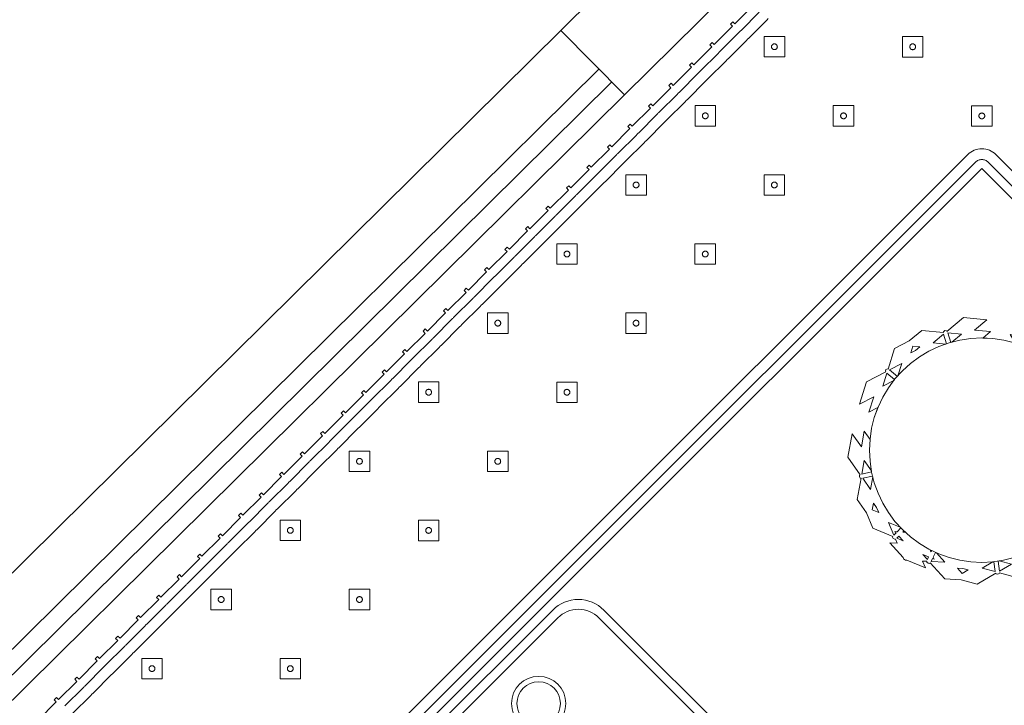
# Model space of a CAD drawing. Header units: metres. Extents: x 2232.4 to 2275.2, y 411.9 to 437.5.
# Tile 5 of 20: x 2241.9 to 2244.6, y 434.5 to 436.4. Entities that reach past the tile are written whole.
import ezdxf

# ---------------------------------------------------------------- set-up
doc = ezdxf.new("R2010")
doc.units = ezdxf.units.M
doc.layers.add('DOOR', color=5, linetype='Continuous')
doc.layers.add('WALL NEW', color=40, linetype='Continuous')
for name, color, linetype, lineweight in [('NC_N1_BANQUETTES', 7, 'Continuous', 13), ('NC_N1_PLANTS', 7, 'Continuous', 13), ('NC_N1_TABLES', 7, 'Continuous', 13)]:
    doc.layers.add(name, color=color, linetype=linetype, lineweight=lineweight)

# ---------------------------------------------------------------- blocks, each defined once
blk = doc.blocks.new('RP_MODERN_EXTENDED_TRIANGLE_L')
at = {"color": 0, "linetype": 'Continuous', "lineweight": -2}
for points in [[(3.72, 0.035), (3.649, 0.035), (3.649, 0.027), (3.64, 0.027), (3.64, 0.035), (3.569, 0.035), (3.569, 0.027), (3.56, 0.027), (3.56, 0.035), (3.489, 0.035), (3.489, 0.027), (3.48, 0.027), (3.48, 0.035), (3.409, 0.035), (3.409, 0.027), (3.4, 0.027), (3.4, 0.035), (3.329, 0.035), (3.329, 0.027), (3.32, 0.027), (3.32, 0.035), (3.249, 0.035), (3.249, 0.027), (3.24, 0.027), (3.24, 0.035), (3.169, 0.035), (3.169, 0.027), (3.16, 0.027), (3.16, 0.035), (3.089, 0.035), (3.089, 0.027), (3.08, 0.027), (3.08, 0.035), (3.009, 0.035), (3.009, 0.027), (3, 0.027), (3, 0.035), (2.929, 0.035), (2.929, 0.027), (2.92, 0.027), (2.92, 0.035), (2.849, 0.035), (2.849, 0.027), (2.84, 0.027), (2.84, 0.035), (2.769, 0.035), (2.769, 0.027), (2.76, 0.027), (2.76, 0.035), (2.689, 0.035), (2.689, 0.027), (2.68, 0.027), (2.68, 0.035), (2.609, 0.035), (2.609, 0.027), (2.6, 0.027), (2.6, 0.035), (2.529, 0.035), (2.529, 0.027), (2.52, 0.027), (2.52, 0.035), (2.449, 0.035), (2.449, 0.027), (2.44, 0.027), (2.44, 0.035), (2.369, 0.035), (2.369, 0.027), (2.36, 0.027), (2.36, 0.035), (2.289, 0.035), (2.289, 0.027), (2.28, 0.027), (2.28, 0.035), (2.209, 0.035), (2.209, 0.027), (2.2, 0.027), (2.2, 0.035), (2.129, 0.035), (2.129, 0.027), (2.12, 0.027), (2.12, 0.035), (2.049, 0.035), (2.049, 0.027), (2.04, 0.027), (2.04, 0.035), (1.969, 0.035), (1.969, 0.027), (1.96, 0.027), (1.96, 0.035), (1.889, 0.035), (1.889, 0.027), (1.88, 0.027), (1.88, 0.035), (1.809, 0.035), (1.809, 0.027), (1.8, 0.027), (1.8, 0.035), (1.729, 0.035), (1.729, 0.027), (1.72, 0.027), (1.72, 0.035), (1.649, 0.035), (1.649, 0.027), (1.64, 0.027), (1.64, 0.035), (1.569, 0.035), (1.569, 0.027), (1.56, 0.027), (1.56, 0.035), (1.489, 0.035), (1.489, 0.027), (1.48, 0.027), (1.48, 0.035), (1.409, 0.035), (1.409, 0.027), (1.4, 0.027), (1.4, 0.035), (1.329, 0.035), (1.329, 0.027), (1.32, 0.027), (1.32, 0.035), (1.249, 0.035), (1.249, 0.027), (1.24, 0.027), (1.24, 0.035), (1.169, 0.035), (1.169, 0.027), (1.16, 0.027), (1.16, 0.035), (1.089, 0.035), (1.089, 0.027), (1.08, 0.027), (1.08, 0.035), (1.009, 0.035), (1.009, 0.027), (1, 0.027), (1, 0.035), (0.929, 0.035)], [(0.8, 4.1), (0.8, 0.8), (4.1, 0.8)], [(3.64, 0.06), (3.569, 0.06), (3.5665, 0.0599), (3.5645, 0.0596), (3.5625, 0.0599), (3.56, 0.06), (3.489, 0.06), (3.4865, 0.0599), (3.4845, 0.0596), (3.4825, 0.0599), (3.48, 0.06), (3.409, 0.06), (3.4065, 0.0599), (3.4045, 0.0596), (3.4025, 0.0599), (3.4, 0.06), (3.329, 0.06), (3.3265, 0.0599), (3.3245, 0.0596), (3.3225, 0.0599), (3.32, 0.06), (3.249, 0.06), (3.2465, 0.0599), (3.2445, 0.0596), (3.2425, 0.0599), (3.24, 0.06), (3.169, 0.06), (3.1665, 0.0599), (3.1645, 0.0596), (3.1625, 0.0599), (3.16, 0.06), (3.089, 0.06), (3.0865, 0.0599), (3.0845, 0.0596), (3.0825, 0.0599), (3.08, 0.06), (3.009, 0.06), (3.0065, 0.0599), (3.0045, 0.0596), (3.0025, 0.0599), (3, 0.06), (2.929, 0.06), (2.9265, 0.0599), (2.9245, 0.0596), (2.9225, 0.0599), (2.92, 0.06), (2.849, 0.06), (2.8465, 0.0599), (2.8445, 0.0596), (2.8425, 0.0599), (2.84, 0.06), (2.769, 0.06), (2.7665, 0.0599), (2.7645, 0.0596), (2.7625, 0.0599), (2.76, 0.06), (2.689, 0.06), (2.6865, 0.0599), (2.6845, 0.0596), (2.6825, 0.0599), (2.68, 0.06), (2.609, 0.06), (2.6065, 0.0599), (2.6045, 0.0596), (2.6025, 0.0599), (2.6, 0.06), (2.529, 0.06), (2.5265, 0.0599), (2.5245, 0.0596), (2.5225, 0.0599), (2.52, 0.06), (2.449, 0.06), (2.4465, 0.0599), (2.4445, 0.0596), (2.4425, 0.0599), (2.44, 0.06), (2.369, 0.06), (2.3665, 0.0599), (2.3645, 0.0596), (2.3625, 0.0599), (2.36, 0.06), (2.289, 0.06), (2.2865, 0.0599), (2.2845, 0.0596), (2.2825, 0.0599), (2.28, 0.06), (2.209, 0.06), (2.2065, 0.0599), (2.2045, 0.0596), (2.2025, 0.0599), (2.2, 0.06), (2.129, 0.06), (2.1265, 0.0599), (2.1245, 0.0596), (2.1225, 0.0599), (2.12, 0.06), (2.049, 0.06), (2.0465, 0.0599), (2.0445, 0.0596), (2.0425, 0.0599), (2.04, 0.06), (1.969, 0.06), (1.9665, 0.0599), (1.9645, 0.0596), (1.9625, 0.0599), (1.96, 0.06), (1.889, 0.06), (1.8865, 0.0599), (1.8845, 0.0596), (1.8825, 0.0599), (1.88, 0.06), (1.809, 0.06), (1.8065, 0.0599), (1.8045, 0.0596), (1.8025, 0.0599), (1.8, 0.06), (1.729, 0.06), (1.7265, 0.0599), (1.7245, 0.0596), (1.7225, 0.0599), (1.72, 0.06), (1.649, 0.06), (1.6465, 0.0599), (1.6445, 0.0596), (1.6425, 0.0599), (1.64, 0.06), (1.569, 0.06), (1.5665, 0.0599), (1.5645, 0.0596), (1.5625, 0.0599), (1.56, 0.06), (1.489, 0.06), (1.4865, 0.0599), (1.4845, 0.0596), (1.4825, 0.0599), (1.48, 0.06), (1.409, 0.06), (1.4065, 0.0599), (1.4045, 0.0596), (1.4025, 0.0599), (1.4, 0.06), (1.329, 0.06), (1.3265, 0.0599), (1.3245, 0.0596), (1.3225, 0.0599), (1.32, 0.06), (1.249, 0.06), (1.2465, 0.0599), (1.2445, 0.0596), (1.2425, 0.0599), (1.24, 0.06), (1.169, 0.06), (1.1665, 0.0599), (1.1645, 0.0596), (1.1625, 0.0599), (1.16, 0.06), (1.089, 0.06), (1.0865, 0.0599), (1.0845, 0.0596), (1.0825, 0.0599), (1.08, 0.06), (1.009, 0.06), (1.0065, 0.0599), (1.0045, 0.0596), (1.0025, 0.0599), (1, 0.06), (0.929, 0.06)], [(0.775, 4.1), (0.775, 0.8), (0.7751, 0.7975), (0.7755, 0.7951), (0.7761, 0.7927), (0.7769, 0.7904), (0.778, 0.7882), (0.7792, 0.7861), (0.7807, 0.7841), (0.7823, 0.7823), (0.7841, 0.7807), (0.7861, 0.7792), (0.7882, 0.778), (0.7904, 0.7769), (0.7927, 0.7761), (0.7951, 0.7755), (0.7975, 0.7751), (0.8, 0.775), (4.1, 0.775)], [(3.64, 0.09), (3.569, 0.09), (3.5645, 0.0898), (3.56, 0.09), (3.489, 0.09), (3.4845, 0.0898), (3.48, 0.09), (3.409, 0.09), (3.4045, 0.0898), (3.4, 0.09), (3.329, 0.09), (3.3245, 0.0898), (3.32, 0.09), (3.249, 0.09), (3.2445, 0.0898), (3.24, 0.09), (3.169, 0.09), (3.1645, 0.0898), (3.16, 0.09), (3.089, 0.09), (3.0845, 0.0898), (3.08, 0.09), (3.009, 0.09), (3.0045, 0.0898), (3, 0.09), (2.929, 0.09), (2.9245, 0.0898), (2.92, 0.09), (2.849, 0.09), (2.8445, 0.0898), (2.84, 0.09), (2.769, 0.09), (2.7645, 0.0898), (2.76, 0.09), (2.689, 0.09), (2.6845, 0.0898), (2.68, 0.09), (2.609, 0.09), (2.6045, 0.0898), (2.6, 0.09), (2.529, 0.09), (2.5245, 0.0898), (2.52, 0.09), (2.449, 0.09), (2.4445, 0.0898), (2.44, 0.09), (2.369, 0.09), (2.3645, 0.0898), (2.36, 0.09), (2.289, 0.09), (2.2845, 0.0898), (2.28, 0.09), (2.209, 0.09), (2.2045, 0.0898), (2.2, 0.09), (2.129, 0.09), (2.1245, 0.0898), (2.12, 0.09), (2.049, 0.09), (2.0445, 0.0898), (2.04, 0.09), (1.969, 0.09), (1.9645, 0.0898), (1.96, 0.09), (1.889, 0.09), (1.8845, 0.0898), (1.88, 0.09), (1.809, 0.09), (1.8045, 0.0898), (1.8, 0.09), (1.729, 0.09), (1.7245, 0.0898), (1.72, 0.09), (1.649, 0.09), (1.6445, 0.0898), (1.64, 0.09), (1.569, 0.09), (1.5645, 0.0898), (1.56, 0.09), (1.489, 0.09), (1.4845, 0.0898), (1.48, 0.09), (1.409, 0.09), (1.4045, 0.0898), (1.4, 0.09), (1.329, 0.09), (1.3245, 0.0898), (1.32, 0.09), (1.249, 0.09), (1.2445, 0.0898), (1.24, 0.09), (1.169, 0.09), (1.1645, 0.0898), (1.16, 0.09), (1.089, 0.09), (1.0845, 0.0898), (1.08, 0.09), (1.009, 0.09), (1.0045, 0.0898), (1, 0.09), (0.929, 0.09), (0.9245, 0.0898)], [(0.745, 4.1), (0.745, 0.8), (0.7453, 0.7946), (0.7461, 0.7893), (0.7474, 0.784), (0.7492, 0.779), (0.7515, 0.7741), (0.7543, 0.7694), (0.7575, 0.7651), (0.7611, 0.7611), (0.7651, 0.7575), (0.7694, 0.7543), (0.7741, 0.7515), (0.779, 0.7492), (0.784, 0.7474), (0.7893, 0.7461), (0.7946, 0.7453), (0.8, 0.745), (4.1, 0.745)]]:
    blk.add_lwpolyline(points, dxfattribs=at)
for points in [[(0.697, 0.657), (0.737, 0.697), (0.697, 0.737), (0.657, 0.697)], [(0.705, 0.697), (0.705, 0.6962), (0.7048, 0.6954), (0.7047, 0.6947), (0.7044, 0.6939), (0.7041, 0.6932), (0.7037, 0.6926), (0.7032, 0.6919), (0.7027, 0.6913), (0.7021, 0.6908), (0.7014, 0.6903), (0.7008, 0.6899), (0.7001, 0.6896), (0.6993, 0.6893), (0.6986, 0.6892), (0.6978, 0.689), (0.697, 0.689), (0.6962, 0.689), (0.6954, 0.6892), (0.6947, 0.6893), (0.6939, 0.6896), (0.6932, 0.6899), (0.6926, 0.6903), (0.6919, 0.6908), (0.6913, 0.6913), (0.6908, 0.6919), (0.6903, 0.6926), (0.6899, 0.6932), (0.6896, 0.6939), (0.6893, 0.6947), (0.6892, 0.6954), (0.689, 0.6962), (0.689, 0.697), (0.689, 0.6978), (0.6892, 0.6986), (0.6893, 0.6993), (0.6896, 0.7001), (0.6899, 0.7008), (0.6903, 0.7014), (0.6908, 0.7021), (0.6913, 0.7027), (0.6919, 0.7032), (0.6926, 0.7037), (0.6932, 0.7041), (0.6939, 0.7044), (0.6947, 0.7047), (0.6954, 0.7048), (0.6962, 0.705), (0.697, 0.705), (0.6978, 0.705), (0.6986, 0.7048), (0.6993, 0.7047), (0.7001, 0.7044), (0.7008, 0.7041), (0.7014, 0.7037), (0.7021, 0.7032), (0.7027, 0.7027), (0.7032, 0.7021), (0.7037, 0.7014), (0.7041, 0.7008), (0.7044, 0.7001), (0.7047, 0.6993), (0.7048, 0.6986), (0.705, 0.6978)], [(0.697, 0.387), (0.737, 0.427), (0.697, 0.467), (0.657, 0.427)], [(0.967, 0.387), (1.007, 0.427), (0.967, 0.467), (0.927, 0.427)], [(1.237, 0.387), (1.277, 0.427), (1.237, 0.467), (1.197, 0.427)], [(1.507, 0.387), (1.547, 0.427), (1.507, 0.467), (1.467, 0.427)], [(1.777, 0.387), (1.817, 0.427), (1.777, 0.467), (1.737, 0.427)], [(2.047, 0.387), (2.087, 0.427), (2.047, 0.467), (2.007, 0.427)], [(2.317, 0.387), (2.357, 0.427), (2.317, 0.467), (2.277, 0.427)], [(2.587, 0.387), (2.627, 0.427), (2.587, 0.467), (2.547, 0.427)], [(2.857, 0.387), (2.897, 0.427), (2.857, 0.467), (2.817, 0.427)], [(3.127, 0.387), (3.167, 0.427), (3.127, 0.467), (3.087, 0.427)], [(0.705, 0.427), (0.705, 0.4262), (0.7048, 0.4254), (0.7047, 0.4247), (0.7044, 0.4239), (0.7041, 0.4232), (0.7037, 0.4226), (0.7032, 0.4219), (0.7027, 0.4213), (0.7021, 0.4208), (0.7014, 0.4203), (0.7008, 0.4199), (0.7001, 0.4196), (0.6993, 0.4193), (0.6986, 0.4192), (0.6978, 0.419), (0.697, 0.419), (0.6962, 0.419), (0.6954, 0.4192), (0.6947, 0.4193), (0.6939, 0.4196), (0.6932, 0.4199), (0.6926, 0.4203), (0.6919, 0.4208), (0.6913, 0.4213), (0.6908, 0.4219), (0.6903, 0.4226), (0.6899, 0.4232), (0.6896, 0.4239), (0.6893, 0.4247), (0.6892, 0.4254), (0.689, 0.4262), (0.689, 0.427), (0.689, 0.4278), (0.6892, 0.4286), (0.6893, 0.4293), (0.6896, 0.4301), (0.6899, 0.4308), (0.6903, 0.4314), (0.6908, 0.4321), (0.6913, 0.4327), (0.6919, 0.4332), (0.6926, 0.4337), (0.6932, 0.4341), (0.6939, 0.4344), (0.6947, 0.4347), (0.6954, 0.4348), (0.6962, 0.435), (0.697, 0.435), (0.6978, 0.435), (0.6986, 0.4348), (0.6993, 0.4347), (0.7001, 0.4344), (0.7008, 0.4341), (0.7014, 0.4337), (0.7021, 0.4332), (0.7027, 0.4327), (0.7032, 0.4321), (0.7037, 0.4314), (0.7041, 0.4308), (0.7044, 0.4301), (0.7047, 0.4293), (0.7048, 0.4286), (0.705, 0.4278)], [(0.975, 0.427), (0.975, 0.4262), (0.9748, 0.4254), (0.9747, 0.4247), (0.9744, 0.4239), (0.9741, 0.4232), (0.9737, 0.4226), (0.9732, 0.4219), (0.9727, 0.4213), (0.9721, 0.4208), (0.9714, 0.4203), (0.9708, 0.4199), (0.9701, 0.4196), (0.9693, 0.4193), (0.9686, 0.4192), (0.9678, 0.419), (0.967, 0.419), (0.9662, 0.419), (0.9654, 0.4192), (0.9647, 0.4193), (0.9639, 0.4196), (0.9632, 0.4199), (0.9626, 0.4203), (0.9619, 0.4208), (0.9613, 0.4213), (0.9608, 0.4219), (0.9603, 0.4226), (0.9599, 0.4232), (0.9596, 0.4239), (0.9593, 0.4247), (0.9592, 0.4254), (0.959, 0.4262), (0.959, 0.427), (0.959, 0.4278), (0.9592, 0.4286), (0.9593, 0.4293), (0.9596, 0.4301), (0.9599, 0.4308), (0.9603, 0.4314), (0.9608, 0.4321), (0.9613, 0.4327), (0.9619, 0.4332), (0.9626, 0.4337), (0.9632, 0.4341), (0.9639, 0.4344), (0.9647, 0.4347), (0.9654, 0.4348), (0.9662, 0.435), (0.967, 0.435), (0.9678, 0.435), (0.9686, 0.4348), (0.9693, 0.4347), (0.9701, 0.4344), (0.9708, 0.4341), (0.9714, 0.4337), (0.9721, 0.4332), (0.9727, 0.4327), (0.9732, 0.4321), (0.9737, 0.4314), (0.9741, 0.4308), (0.9744, 0.4301), (0.9747, 0.4293), (0.9748, 0.4286), (0.975, 0.4278)], [(1.245, 0.427), (1.245, 0.4262), (1.2448, 0.4254), (1.2447, 0.4247), (1.2444, 0.4239), (1.2441, 0.4232), (1.2437, 0.4226), (1.2432, 0.4219), (1.2427, 0.4213), (1.2421, 0.4208), (1.2414, 0.4203), (1.2408, 0.4199), (1.2401, 0.4196), (1.2393, 0.4193), (1.2386, 0.4192), (1.2378, 0.419), (1.237, 0.419), (1.2362, 0.419), (1.2354, 0.4192), (1.2347, 0.4193), (1.2339, 0.4196), (1.2332, 0.4199), (1.2326, 0.4203), (1.2319, 0.4208), (1.2313, 0.4213), (1.2308, 0.4219), (1.2303, 0.4226), (1.2299, 0.4232), (1.2296, 0.4239), (1.2293, 0.4247), (1.2292, 0.4254), (1.229, 0.4262), (1.229, 0.427), (1.229, 0.4278), (1.2292, 0.4286), (1.2293, 0.4293), (1.2296, 0.4301), (1.2299, 0.4308), (1.2303, 0.4314), (1.2308, 0.4321), (1.2313, 0.4327), (1.2319, 0.4332), (1.2326, 0.4337), (1.2332, 0.4341), (1.2339, 0.4344), (1.2347, 0.4347), (1.2354, 0.4348), (1.2362, 0.435), (1.237, 0.435), (1.2378, 0.435), (1.2386, 0.4348), (1.2393, 0.4347), (1.2401, 0.4344), (1.2408, 0.4341), (1.2414, 0.4337), (1.2421, 0.4332), (1.2427, 0.4327), (1.2432, 0.4321), (1.2437, 0.4314), (1.2441, 0.4308), (1.2444, 0.4301), (1.2447, 0.4293), (1.2448, 0.4286), (1.245, 0.4278)], [(1.515, 0.427), (1.515, 0.4262), (1.5148, 0.4254), (1.5147, 0.4247), (1.5144, 0.4239), (1.5141, 0.4232), (1.5137, 0.4226), (1.5132, 0.4219), (1.5127, 0.4213), (1.5121, 0.4208), (1.5114, 0.4203), (1.5108, 0.4199), (1.5101, 0.4196), (1.5093, 0.4193), (1.5086, 0.4192), (1.5078, 0.419), (1.507, 0.419), (1.5062, 0.419), (1.5054, 0.4192), (1.5047, 0.4193), (1.5039, 0.4196), (1.5032, 0.4199), (1.5026, 0.4203), (1.5019, 0.4208), (1.5013, 0.4213), (1.5008, 0.4219), (1.5003, 0.4226), (1.4999, 0.4232), (1.4996, 0.4239), (1.4993, 0.4247), (1.4992, 0.4254), (1.499, 0.4262), (1.499, 0.427), (1.499, 0.4278), (1.4992, 0.4286), (1.4993, 0.4293), (1.4996, 0.4301), (1.4999, 0.4308), (1.5003, 0.4314), (1.5008, 0.4321), (1.5013, 0.4327), (1.5019, 0.4332), (1.5026, 0.4337), (1.5032, 0.4341), (1.5039, 0.4344), (1.5047, 0.4347), (1.5054, 0.4348), (1.5062, 0.435), (1.507, 0.435), (1.5078, 0.435), (1.5086, 0.4348), (1.5093, 0.4347), (1.5101, 0.4344), (1.5108, 0.4341), (1.5114, 0.4337), (1.5121, 0.4332), (1.5127, 0.4327), (1.5132, 0.4321), (1.5137, 0.4314), (1.5141, 0.4308), (1.5144, 0.4301), (1.5147, 0.4293), (1.5148, 0.4286), (1.515, 0.4278)], [(1.785, 0.427), (1.785, 0.4262), (1.7848, 0.4254), (1.7847, 0.4247), (1.7844, 0.4239), (1.7841, 0.4232), (1.7837, 0.4226), (1.7832, 0.4219), (1.7827, 0.4213), (1.7821, 0.4208), (1.7814, 0.4203), (1.7808, 0.4199), (1.7801, 0.4196), (1.7793, 0.4193), (1.7786, 0.4192), (1.7778, 0.419), (1.777, 0.419), (1.7762, 0.419), (1.7754, 0.4192), (1.7747, 0.4193), (1.7739, 0.4196), (1.7732, 0.4199), (1.7726, 0.4203), (1.7719, 0.4208), (1.7713, 0.4213), (1.7708, 0.4219), (1.7703, 0.4226), (1.7699, 0.4232), (1.7696, 0.4239), (1.7693, 0.4247), (1.7692, 0.4254), (1.769, 0.4262), (1.769, 0.427), (1.769, 0.4278), (1.7692, 0.4286), (1.7693, 0.4293), (1.7696, 0.4301), (1.7699, 0.4308), (1.7703, 0.4314), (1.7708, 0.4321), (1.7713, 0.4327), (1.7719, 0.4332), (1.7726, 0.4337), (1.7732, 0.4341), (1.7739, 0.4344), (1.7747, 0.4347), (1.7754, 0.4348), (1.7762, 0.435), (1.777, 0.435), (1.7778, 0.435), (1.7786, 0.4348), (1.7793, 0.4347), (1.7801, 0.4344), (1.7808, 0.4341), (1.7814, 0.4337), (1.7821, 0.4332), (1.7827, 0.4327), (1.7832, 0.4321), (1.7837, 0.4314), (1.7841, 0.4308), (1.7844, 0.4301), (1.7847, 0.4293), (1.7848, 0.4286), (1.785, 0.4278)], [(2.055, 0.427), (2.055, 0.4262), (2.0548, 0.4254), (2.0547, 0.4247), (2.0544, 0.4239), (2.0541, 0.4232), (2.0537, 0.4226), (2.0532, 0.4219), (2.0527, 0.4213), (2.0521, 0.4208), (2.0514, 0.4203), (2.0508, 0.4199), (2.0501, 0.4196), (2.0493, 0.4193), (2.0486, 0.4192), (2.0478, 0.419), (2.047, 0.419), (2.0462, 0.419), (2.0454, 0.4192), (2.0447, 0.4193), (2.0439, 0.4196), (2.0432, 0.4199), (2.0426, 0.4203), (2.0419, 0.4208), (2.0413, 0.4213), (2.0408, 0.4219), (2.0403, 0.4226), (2.0399, 0.4232), (2.0396, 0.4239), (2.0393, 0.4247), (2.0392, 0.4254), (2.039, 0.4262), (2.039, 0.427), (2.039, 0.4278), (2.0392, 0.4286), (2.0393, 0.4293), (2.0396, 0.4301), (2.0399, 0.4308), (2.0403, 0.4314), (2.0408, 0.4321), (2.0413, 0.4327), (2.0419, 0.4332), (2.0426, 0.4337), (2.0432, 0.4341), (2.0439, 0.4344), (2.0447, 0.4347), (2.0454, 0.4348), (2.0462, 0.435), (2.047, 0.435), (2.0478, 0.435), (2.0486, 0.4348), (2.0493, 0.4347), (2.0501, 0.4344), (2.0508, 0.4341), (2.0514, 0.4337), (2.0521, 0.4332), (2.0527, 0.4327), (2.0532, 0.4321), (2.0537, 0.4314), (2.0541, 0.4308), (2.0544, 0.4301), (2.0547, 0.4293), (2.0548, 0.4286), (2.055, 0.4278)], [(2.325, 0.427), (2.325, 0.4262), (2.3248, 0.4254), (2.3247, 0.4247), (2.3244, 0.4239), (2.3241, 0.4232), (2.3237, 0.4226), (2.3232, 0.4219), (2.3227, 0.4213), (2.3221, 0.4208), (2.3214, 0.4203), (2.3208, 0.4199), (2.3201, 0.4196), (2.3193, 0.4193), (2.3186, 0.4192), (2.3178, 0.419), (2.317, 0.419), (2.3162, 0.419), (2.3154, 0.4192), (2.3147, 0.4193), (2.3139, 0.4196), (2.3132, 0.4199), (2.3126, 0.4203), (2.3119, 0.4208), (2.3113, 0.4213), (2.3108, 0.4219), (2.3103, 0.4226), (2.3099, 0.4232), (2.3096, 0.4239), (2.3093, 0.4247), (2.3092, 0.4254), (2.309, 0.4262), (2.309, 0.427), (2.309, 0.4278), (2.3092, 0.4286), (2.3093, 0.4293), (2.3096, 0.4301), (2.3099, 0.4308), (2.3103, 0.4314), (2.3108, 0.4321), (2.3113, 0.4327), (2.3119, 0.4332), (2.3126, 0.4337), (2.3132, 0.4341), (2.3139, 0.4344), (2.3147, 0.4347), (2.3154, 0.4348), (2.3162, 0.435), (2.317, 0.435), (2.3178, 0.435), (2.3186, 0.4348), (2.3193, 0.4347), (2.3201, 0.4344), (2.3208, 0.4341), (2.3214, 0.4337), (2.3221, 0.4332), (2.3227, 0.4327), (2.3232, 0.4321), (2.3237, 0.4314), (2.3241, 0.4308), (2.3244, 0.4301), (2.3247, 0.4293), (2.3248, 0.4286), (2.325, 0.4278)], [(2.595, 0.427), (2.595, 0.4262), (2.5948, 0.4254), (2.5947, 0.4247), (2.5944, 0.4239), (2.5941, 0.4232), (2.5937, 0.4226), (2.5932, 0.4219), (2.5927, 0.4213), (2.5921, 0.4208), (2.5914, 0.4203), (2.5908, 0.4199), (2.5901, 0.4196), (2.5893, 0.4193), (2.5886, 0.4192), (2.5878, 0.419), (2.587, 0.419), (2.5862, 0.419), (2.5854, 0.4192), (2.5847, 0.4193), (2.5839, 0.4196), (2.5832, 0.4199), (2.5826, 0.4203), (2.5819, 0.4208), (2.5813, 0.4213), (2.5808, 0.4219), (2.5803, 0.4226), (2.5799, 0.4232), (2.5796, 0.4239), (2.5793, 0.4247), (2.5792, 0.4254), (2.579, 0.4262), (2.579, 0.427), (2.579, 0.4278), (2.5792, 0.4286), (2.5793, 0.4293), (2.5796, 0.4301), (2.5799, 0.4308), (2.5803, 0.4314), (2.5808, 0.4321), (2.5813, 0.4327), (2.5819, 0.4332), (2.5826, 0.4337), (2.5832, 0.4341), (2.5839, 0.4344), (2.5847, 0.4347), (2.5854, 0.4348), (2.5862, 0.435), (2.587, 0.435), (2.5878, 0.435), (2.5886, 0.4348), (2.5893, 0.4347), (2.5901, 0.4344), (2.5908, 0.4341), (2.5914, 0.4337), (2.5921, 0.4332), (2.5927, 0.4327), (2.5932, 0.4321), (2.5937, 0.4314), (2.5941, 0.4308), (2.5944, 0.4301), (2.5947, 0.4293), (2.5948, 0.4286), (2.595, 0.4278)], [(2.865, 0.427), (2.865, 0.4262), (2.8648, 0.4254), (2.8647, 0.4247), (2.8644, 0.4239), (2.8641, 0.4232), (2.8637, 0.4226), (2.8632, 0.4219), (2.8627, 0.4213), (2.8621, 0.4208), (2.8614, 0.4203), (2.8608, 0.4199), (2.8601, 0.4196), (2.8593, 0.4193), (2.8586, 0.4192), (2.8578, 0.419), (2.857, 0.419), (2.8562, 0.419), (2.8554, 0.4192), (2.8547, 0.4193), (2.8539, 0.4196), (2.8532, 0.4199), (2.8526, 0.4203), (2.8519, 0.4208), (2.8513, 0.4213), (2.8508, 0.4219), (2.8503, 0.4226), (2.8499, 0.4232), (2.8496, 0.4239), (2.8493, 0.4247), (2.8492, 0.4254), (2.849, 0.4262), (2.849, 0.427), (2.849, 0.4278), (2.8492, 0.4286), (2.8493, 0.4293), (2.8496, 0.4301), (2.8499, 0.4308), (2.8503, 0.4314), (2.8508, 0.4321), (2.8513, 0.4327), (2.8519, 0.4332), (2.8526, 0.4337), (2.8532, 0.4341), (2.8539, 0.4344), (2.8547, 0.4347), (2.8554, 0.4348), (2.8562, 0.435), (2.857, 0.435), (2.8578, 0.435), (2.8586, 0.4348), (2.8593, 0.4347), (2.8601, 0.4344), (2.8608, 0.4341), (2.8614, 0.4337), (2.8621, 0.4332), (2.8627, 0.4327), (2.8632, 0.4321), (2.8637, 0.4314), (2.8641, 0.4308), (2.8644, 0.4301), (2.8647, 0.4293), (2.8648, 0.4286), (2.865, 0.4278)], [(3.135, 0.427), (3.135, 0.4262), (3.1348, 0.4254), (3.1347, 0.4247), (3.1344, 0.4239), (3.1341, 0.4232), (3.1337, 0.4226), (3.1332, 0.4219), (3.1327, 0.4213), (3.1321, 0.4208), (3.1314, 0.4203), (3.1308, 0.4199), (3.1301, 0.4196), (3.1293, 0.4193), (3.1286, 0.4192), (3.1278, 0.419), (3.127, 0.419), (3.1262, 0.419), (3.1254, 0.4192), (3.1247, 0.4193), (3.1239, 0.4196), (3.1232, 0.4199), (3.1226, 0.4203), (3.1219, 0.4208), (3.1213, 0.4213), (3.1208, 0.4219), (3.1203, 0.4226), (3.1199, 0.4232), (3.1196, 0.4239), (3.1193, 0.4247), (3.1192, 0.4254), (3.119, 0.4262), (3.119, 0.427), (3.119, 0.4278), (3.1192, 0.4286), (3.1193, 0.4293), (3.1196, 0.4301), (3.1199, 0.4308), (3.1203, 0.4314), (3.1208, 0.4321), (3.1213, 0.4327), (3.1219, 0.4332), (3.1226, 0.4337), (3.1232, 0.4341), (3.1239, 0.4344), (3.1247, 0.4347), (3.1254, 0.4348), (3.1262, 0.435), (3.127, 0.435), (3.1278, 0.435), (3.1286, 0.4348), (3.1293, 0.4347), (3.1301, 0.4344), (3.1308, 0.4341), (3.1314, 0.4337), (3.1321, 0.4332), (3.1327, 0.4327), (3.1332, 0.4321), (3.1337, 0.4314), (3.1341, 0.4308), (3.1344, 0.4301), (3.1347, 0.4293), (3.1348, 0.4286), (3.135, 0.4278)], [(0.967, 0.117), (1.007, 0.157), (0.967, 0.197), (0.927, 0.157)], [(1.237, 0.117), (1.277, 0.157), (1.237, 0.197), (1.197, 0.157)], [(1.507, 0.117), (1.547, 0.157), (1.507, 0.197), (1.467, 0.157)], [(1.777, 0.117), (1.817, 0.157), (1.777, 0.197), (1.737, 0.157)], [(2.047, 0.117), (2.087, 0.157), (2.047, 0.197), (2.007, 0.157)], [(2.317, 0.117), (2.357, 0.157), (2.317, 0.197), (2.277, 0.157)], [(2.587, 0.117), (2.627, 0.157), (2.587, 0.197), (2.547, 0.157)], [(2.857, 0.117), (2.897, 0.157), (2.857, 0.197), (2.817, 0.157)], [(3.127, 0.117), (3.167, 0.157), (3.127, 0.197), (3.087, 0.157)], [(3.397, 0.117), (3.437, 0.157), (3.397, 0.197), (3.357, 0.157)], [(0.975, 0.157), (0.975, 0.1562), (0.9748, 0.1554), (0.9747, 0.1547), (0.9744, 0.1539), (0.9741, 0.1532), (0.9737, 0.1526), (0.9732, 0.1519), (0.9727, 0.1513), (0.9721, 0.1508), (0.9714, 0.1503), (0.9708, 0.1499), (0.9701, 0.1496), (0.9693, 0.1493), (0.9686, 0.1492), (0.9678, 0.149), (0.967, 0.149), (0.9662, 0.149), (0.9654, 0.1492), (0.9647, 0.1493), (0.9639, 0.1496), (0.9632, 0.1499), (0.9626, 0.1503), (0.9619, 0.1508), (0.9613, 0.1513), (0.9608, 0.1519), (0.9603, 0.1526), (0.9599, 0.1532), (0.9596, 0.1539), (0.9593, 0.1547), (0.9592, 0.1554), (0.959, 0.1562), (0.959, 0.157), (0.959, 0.1578), (0.9592, 0.1586), (0.9593, 0.1593), (0.9596, 0.1601), (0.9599, 0.1608), (0.9603, 0.1614), (0.9608, 0.1621), (0.9613, 0.1627), (0.9619, 0.1632), (0.9626, 0.1637), (0.9632, 0.1641), (0.9639, 0.1644), (0.9647, 0.1647), (0.9654, 0.1648), (0.9662, 0.165), (0.967, 0.165), (0.9678, 0.165), (0.9686, 0.1648), (0.9693, 0.1647), (0.9701, 0.1644), (0.9708, 0.1641), (0.9714, 0.1637), (0.9721, 0.1632), (0.9727, 0.1627), (0.9732, 0.1621), (0.9737, 0.1614), (0.9741, 0.1608), (0.9744, 0.1601), (0.9747, 0.1593), (0.9748, 0.1586), (0.975, 0.1578)], [(1.245, 0.157), (1.245, 0.1562), (1.2448, 0.1554), (1.2447, 0.1547), (1.2444, 0.1539), (1.2441, 0.1532), (1.2437, 0.1526), (1.2432, 0.1519), (1.2427, 0.1513), (1.2421, 0.1508), (1.2414, 0.1503), (1.2408, 0.1499), (1.2401, 0.1496), (1.2393, 0.1493), (1.2386, 0.1492), (1.2378, 0.149), (1.237, 0.149), (1.2362, 0.149), (1.2354, 0.1492), (1.2347, 0.1493), (1.2339, 0.1496), (1.2332, 0.1499), (1.2326, 0.1503), (1.2319, 0.1508), (1.2313, 0.1513), (1.2308, 0.1519), (1.2303, 0.1526), (1.2299, 0.1532), (1.2296, 0.1539), (1.2293, 0.1547), (1.2292, 0.1554), (1.229, 0.1562), (1.229, 0.157), (1.229, 0.1578), (1.2292, 0.1586), (1.2293, 0.1593), (1.2296, 0.1601), (1.2299, 0.1608), (1.2303, 0.1614), (1.2308, 0.1621), (1.2313, 0.1627), (1.2319, 0.1632), (1.2326, 0.1637), (1.2332, 0.1641), (1.2339, 0.1644), (1.2347, 0.1647), (1.2354, 0.1648), (1.2362, 0.165), (1.237, 0.165), (1.2378, 0.165), (1.2386, 0.1648), (1.2393, 0.1647), (1.2401, 0.1644), (1.2408, 0.1641), (1.2414, 0.1637), (1.2421, 0.1632), (1.2427, 0.1627), (1.2432, 0.1621), (1.2437, 0.1614), (1.2441, 0.1608), (1.2444, 0.1601), (1.2447, 0.1593), (1.2448, 0.1586), (1.245, 0.1578)], [(1.515, 0.157), (1.515, 0.1562), (1.5148, 0.1554), (1.5147, 0.1547), (1.5144, 0.1539), (1.5141, 0.1532), (1.5137, 0.1526), (1.5132, 0.1519), (1.5127, 0.1513), (1.5121, 0.1508), (1.5114, 0.1503), (1.5108, 0.1499), (1.5101, 0.1496), (1.5093, 0.1493), (1.5086, 0.1492), (1.5078, 0.149), (1.507, 0.149), (1.5062, 0.149), (1.5054, 0.1492), (1.5047, 0.1493), (1.5039, 0.1496), (1.5032, 0.1499), (1.5026, 0.1503), (1.5019, 0.1508), (1.5013, 0.1513), (1.5008, 0.1519), (1.5003, 0.1526), (1.4999, 0.1532), (1.4996, 0.1539), (1.4993, 0.1547), (1.4992, 0.1554), (1.499, 0.1562), (1.499, 0.157), (1.499, 0.1578), (1.4992, 0.1586), (1.4993, 0.1593), (1.4996, 0.1601), (1.4999, 0.1608), (1.5003, 0.1614), (1.5008, 0.1621), (1.5013, 0.1627), (1.5019, 0.1632), (1.5026, 0.1637), (1.5032, 0.1641), (1.5039, 0.1644), (1.5047, 0.1647), (1.5054, 0.1648), (1.5062, 0.165), (1.507, 0.165), (1.5078, 0.165), (1.5086, 0.1648), (1.5093, 0.1647), (1.5101, 0.1644), (1.5108, 0.1641), (1.5114, 0.1637), (1.5121, 0.1632), (1.5127, 0.1627), (1.5132, 0.1621), (1.5137, 0.1614), (1.5141, 0.1608), (1.5144, 0.1601), (1.5147, 0.1593), (1.5148, 0.1586), (1.515, 0.1578)], [(1.785, 0.157), (1.785, 0.1562), (1.7848, 0.1554), (1.7847, 0.1547), (1.7844, 0.1539), (1.7841, 0.1532), (1.7837, 0.1526), (1.7832, 0.1519), (1.7827, 0.1513), (1.7821, 0.1508), (1.7814, 0.1503), (1.7808, 0.1499), (1.7801, 0.1496), (1.7793, 0.1493), (1.7786, 0.1492), (1.7778, 0.149), (1.777, 0.149), (1.7762, 0.149), (1.7754, 0.1492), (1.7747, 0.1493), (1.7739, 0.1496), (1.7732, 0.1499), (1.7726, 0.1503), (1.7719, 0.1508), (1.7713, 0.1513), (1.7708, 0.1519), (1.7703, 0.1526), (1.7699, 0.1532), (1.7696, 0.1539), (1.7693, 0.1547), (1.7692, 0.1554), (1.769, 0.1562), (1.769, 0.157), (1.769, 0.1578), (1.7692, 0.1586), (1.7693, 0.1593), (1.7696, 0.1601), (1.7699, 0.1608), (1.7703, 0.1614), (1.7708, 0.1621), (1.7713, 0.1627), (1.7719, 0.1632), (1.7726, 0.1637), (1.7732, 0.1641), (1.7739, 0.1644), (1.7747, 0.1647), (1.7754, 0.1648), (1.7762, 0.165), (1.777, 0.165), (1.7778, 0.165), (1.7786, 0.1648), (1.7793, 0.1647), (1.7801, 0.1644), (1.7808, 0.1641), (1.7814, 0.1637), (1.7821, 0.1632), (1.7827, 0.1627), (1.7832, 0.1621), (1.7837, 0.1614), (1.7841, 0.1608), (1.7844, 0.1601), (1.7847, 0.1593), (1.7848, 0.1586), (1.785, 0.1578)], [(2.055, 0.157), (2.055, 0.1562), (2.0548, 0.1554), (2.0547, 0.1547), (2.0544, 0.1539), (2.0541, 0.1532), (2.0537, 0.1526), (2.0532, 0.1519), (2.0527, 0.1513), (2.0521, 0.1508), (2.0514, 0.1503), (2.0508, 0.1499), (2.0501, 0.1496), (2.0493, 0.1493), (2.0486, 0.1492), (2.0478, 0.149), (2.047, 0.149), (2.0462, 0.149), (2.0454, 0.1492), (2.0447, 0.1493), (2.0439, 0.1496), (2.0432, 0.1499), (2.0426, 0.1503), (2.0419, 0.1508), (2.0413, 0.1513), (2.0408, 0.1519), (2.0403, 0.1526), (2.0399, 0.1532), (2.0396, 0.1539), (2.0393, 0.1547), (2.0392, 0.1554), (2.039, 0.1562), (2.039, 0.157), (2.039, 0.1578), (2.0392, 0.1586), (2.0393, 0.1593), (2.0396, 0.1601), (2.0399, 0.1608), (2.0403, 0.1614), (2.0408, 0.1621), (2.0413, 0.1627), (2.0419, 0.1632), (2.0426, 0.1637), (2.0432, 0.1641), (2.0439, 0.1644), (2.0447, 0.1647), (2.0454, 0.1648), (2.0462, 0.165), (2.047, 0.165), (2.0478, 0.165), (2.0486, 0.1648), (2.0493, 0.1647), (2.0501, 0.1644), (2.0508, 0.1641), (2.0514, 0.1637), (2.0521, 0.1632), (2.0527, 0.1627), (2.0532, 0.1621), (2.0537, 0.1614), (2.0541, 0.1608), (2.0544, 0.1601), (2.0547, 0.1593), (2.0548, 0.1586), (2.055, 0.1578)], [(2.325, 0.157), (2.325, 0.1562), (2.3248, 0.1554), (2.3247, 0.1547), (2.3244, 0.1539), (2.3241, 0.1532), (2.3237, 0.1526), (2.3232, 0.1519), (2.3227, 0.1513), (2.3221, 0.1508), (2.3214, 0.1503), (2.3208, 0.1499), (2.3201, 0.1496), (2.3193, 0.1493), (2.3186, 0.1492), (2.3178, 0.149), (2.317, 0.149), (2.3162, 0.149), (2.3154, 0.1492), (2.3147, 0.1493), (2.3139, 0.1496), (2.3132, 0.1499), (2.3126, 0.1503), (2.3119, 0.1508), (2.3113, 0.1513), (2.3108, 0.1519), (2.3103, 0.1526), (2.3099, 0.1532), (2.3096, 0.1539), (2.3093, 0.1547), (2.3092, 0.1554), (2.309, 0.1562), (2.309, 0.157), (2.309, 0.1578), (2.3092, 0.1586), (2.3093, 0.1593), (2.3096, 0.1601), (2.3099, 0.1608), (2.3103, 0.1614), (2.3108, 0.1621), (2.3113, 0.1627), (2.3119, 0.1632), (2.3126, 0.1637), (2.3132, 0.1641), (2.3139, 0.1644), (2.3147, 0.1647), (2.3154, 0.1648), (2.3162, 0.165), (2.317, 0.165), (2.3178, 0.165), (2.3186, 0.1648), (2.3193, 0.1647), (2.3201, 0.1644), (2.3208, 0.1641), (2.3214, 0.1637), (2.3221, 0.1632), (2.3227, 0.1627), (2.3232, 0.1621), (2.3237, 0.1614), (2.3241, 0.1608), (2.3244, 0.1601), (2.3247, 0.1593), (2.3248, 0.1586), (2.325, 0.1578)], [(2.595, 0.157), (2.595, 0.1562), (2.5948, 0.1554), (2.5947, 0.1547), (2.5944, 0.1539), (2.5941, 0.1532), (2.5937, 0.1526), (2.5932, 0.1519), (2.5927, 0.1513), (2.5921, 0.1508), (2.5914, 0.1503), (2.5908, 0.1499), (2.5901, 0.1496), (2.5893, 0.1493), (2.5886, 0.1492), (2.5878, 0.149), (2.587, 0.149), (2.5862, 0.149), (2.5854, 0.1492), (2.5847, 0.1493), (2.5839, 0.1496), (2.5832, 0.1499), (2.5826, 0.1503), (2.5819, 0.1508), (2.5813, 0.1513), (2.5808, 0.1519), (2.5803, 0.1526), (2.5799, 0.1532), (2.5796, 0.1539), (2.5793, 0.1547), (2.5792, 0.1554), (2.579, 0.1562), (2.579, 0.157), (2.579, 0.1578), (2.5792, 0.1586), (2.5793, 0.1593), (2.5796, 0.1601), (2.5799, 0.1608), (2.5803, 0.1614), (2.5808, 0.1621), (2.5813, 0.1627), (2.5819, 0.1632), (2.5826, 0.1637), (2.5832, 0.1641), (2.5839, 0.1644), (2.5847, 0.1647), (2.5854, 0.1648), (2.5862, 0.165), (2.587, 0.165), (2.5878, 0.165), (2.5886, 0.1648), (2.5893, 0.1647), (2.5901, 0.1644), (2.5908, 0.1641), (2.5914, 0.1637), (2.5921, 0.1632), (2.5927, 0.1627), (2.5932, 0.1621), (2.5937, 0.1614), (2.5941, 0.1608), (2.5944, 0.1601), (2.5947, 0.1593), (2.5948, 0.1586), (2.595, 0.1578)], [(2.865, 0.157), (2.865, 0.1562), (2.8648, 0.1554), (2.8647, 0.1547), (2.8644, 0.1539), (2.8641, 0.1532), (2.8637, 0.1526), (2.8632, 0.1519), (2.8627, 0.1513), (2.8621, 0.1508), (2.8614, 0.1503), (2.8608, 0.1499), (2.8601, 0.1496), (2.8593, 0.1493), (2.8586, 0.1492), (2.8578, 0.149), (2.857, 0.149), (2.8562, 0.149), (2.8554, 0.1492), (2.8547, 0.1493), (2.8539, 0.1496), (2.8532, 0.1499), (2.8526, 0.1503), (2.8519, 0.1508), (2.8513, 0.1513), (2.8508, 0.1519), (2.8503, 0.1526), (2.8499, 0.1532), (2.8496, 0.1539), (2.8493, 0.1547), (2.8492, 0.1554), (2.849, 0.1562), (2.849, 0.157), (2.849, 0.1578), (2.8492, 0.1586), (2.8493, 0.1593), (2.8496, 0.1601), (2.8499, 0.1608), (2.8503, 0.1614), (2.8508, 0.1621), (2.8513, 0.1627), (2.8519, 0.1632), (2.8526, 0.1637), (2.8532, 0.1641), (2.8539, 0.1644), (2.8547, 0.1647), (2.8554, 0.1648), (2.8562, 0.165), (2.857, 0.165), (2.8578, 0.165), (2.8586, 0.1648), (2.8593, 0.1647), (2.8601, 0.1644), (2.8608, 0.1641), (2.8614, 0.1637), (2.8621, 0.1632), (2.8627, 0.1627), (2.8632, 0.1621), (2.8637, 0.1614), (2.8641, 0.1608), (2.8644, 0.1601), (2.8647, 0.1593), (2.8648, 0.1586), (2.865, 0.1578)], [(3.135, 0.157), (3.135, 0.1562), (3.1348, 0.1554), (3.1347, 0.1547), (3.1344, 0.1539), (3.1341, 0.1532), (3.1337, 0.1526), (3.1332, 0.1519), (3.1327, 0.1513), (3.1321, 0.1508), (3.1314, 0.1503), (3.1308, 0.1499), (3.1301, 0.1496), (3.1293, 0.1493), (3.1286, 0.1492), (3.1278, 0.149), (3.127, 0.149), (3.1262, 0.149), (3.1254, 0.1492), (3.1247, 0.1493), (3.1239, 0.1496), (3.1232, 0.1499), (3.1226, 0.1503), (3.1219, 0.1508), (3.1213, 0.1513), (3.1208, 0.1519), (3.1203, 0.1526), (3.1199, 0.1532), (3.1196, 0.1539), (3.1193, 0.1547), (3.1192, 0.1554), (3.119, 0.1562), (3.119, 0.157), (3.119, 0.1578), (3.1192, 0.1586), (3.1193, 0.1593), (3.1196, 0.1601), (3.1199, 0.1608), (3.1203, 0.1614), (3.1208, 0.1621), (3.1213, 0.1627), (3.1219, 0.1632), (3.1226, 0.1637), (3.1232, 0.1641), (3.1239, 0.1644), (3.1247, 0.1647), (3.1254, 0.1648), (3.1262, 0.165), (3.127, 0.165), (3.1278, 0.165), (3.1286, 0.1648), (3.1293, 0.1647), (3.1301, 0.1644), (3.1308, 0.1641), (3.1314, 0.1637), (3.1321, 0.1632), (3.1327, 0.1627), (3.1332, 0.1621), (3.1337, 0.1614), (3.1341, 0.1608), (3.1344, 0.1601), (3.1347, 0.1593), (3.1348, 0.1586), (3.135, 0.1578)], [(3.405, 0.157), (3.405, 0.1562), (3.4048, 0.1554), (3.4047, 0.1547), (3.4044, 0.1539), (3.4041, 0.1532), (3.4037, 0.1526), (3.4032, 0.1519), (3.4027, 0.1513), (3.4021, 0.1508), (3.4014, 0.1503), (3.4008, 0.1499), (3.4001, 0.1496), (3.3993, 0.1493), (3.3986, 0.1492), (3.3978, 0.149), (3.397, 0.149), (3.3962, 0.149), (3.3954, 0.1492), (3.3947, 0.1493), (3.3939, 0.1496), (3.3932, 0.1499), (3.3926, 0.1503), (3.3919, 0.1508), (3.3913, 0.1513), (3.3908, 0.1519), (3.3903, 0.1526), (3.3899, 0.1532), (3.3896, 0.1539), (3.3893, 0.1547), (3.3892, 0.1554), (3.389, 0.1562), (3.389, 0.157), (3.389, 0.1578), (3.3892, 0.1586), (3.3893, 0.1593), (3.3896, 0.1601), (3.3899, 0.1608), (3.3903, 0.1614), (3.3908, 0.1621), (3.3913, 0.1627), (3.3919, 0.1632), (3.3926, 0.1637), (3.3932, 0.1641), (3.3939, 0.1644), (3.3947, 0.1647), (3.3954, 0.1648), (3.3962, 0.165), (3.397, 0.165), (3.3978, 0.165), (3.3986, 0.1648), (3.3993, 0.1647), (3.4001, 0.1644), (3.4008, 0.1641), (3.4014, 0.1637), (3.4021, 0.1632), (3.4027, 0.1627), (3.4032, 0.1621), (3.4037, 0.1614), (3.4041, 0.1608), (3.4044, 0.1601), (3.4047, 0.1593), (3.4048, 0.1586), (3.405, 0.1578)]]:
    blk.add_lwpolyline(points, close=True, dxfattribs=at)
blk = doc.blocks.new('RP_MODERN_TABLE_4')
at = {"color": 0}
for points in [[(-0.5, -0.375), (0.5, -0.375, 0.414214), (0.6, -0.275), (0.6, 0.275, 0.414214), (0.5, 0.375), (-0.5, 0.375, 0.414214), (-0.6, 0.275), (-0.6, -0.275, 0.414214)], [(-0.495, -0.35), (0.495, -0.35, 0.414214), (0.575, -0.27), (0.575, 0.27, 0.414214), (0.495, 0.35), (-0.495, 0.35, 0.414214), (-0.575, 0.27), (-0.575, -0.27, 0.414214)]]:
    blk.add_lwpolyline(points, format="xyb", close=True, dxfattribs=at)
for centre, radius in [((-0.29, 0.22), 0.075), ((-0.29, 0.22), 0.06), ((0.29, 0.22), 0.075), ((0.29, 0.22), 0.06), ((0, 0), 0.05), ((-0.29, -0.22), 0.075), ((-0.29, -0.22), 0.06), ((0.29, -0.22), 0.075), ((0.29, -0.22), 0.06)]:
    blk.add_circle(centre, radius, dxfattribs=at)
blk = doc.blocks.new('NC_N1_PLANTER')
at = {"color": 0, "linetype": 'Continuous', "lineweight": -2}
for points in [[(-0.314582, -0.176177), (-0.34944, -0.121314), (-0.336246, -0.063287), (-0.338237, -0.062792), (-0.340588, -0.058893), (-0.339683, -0.054431), (-0.337973, -0.053296), (-0.369886, -0.003068), (-0.355475, 0.060314), (-0.331772, 0.023007), (-0.321972, 0.066107), (-0.30676, 0.042164), (-0.304043, 0.060478), (-0.296652, 0.089988), (-0.286403, 0.118632), (-0.280823, 0.13043), (-0.30658, 0.118511), (-0.291515, 0.160064), (-0.331628, 0.141502), (-0.309474, 0.20261), (-0.255468, 0.227602), (-0.256292, 0.22948), (-0.254641, 0.233723), (-0.250554, 0.235732), (-0.248612, 0.235071), (-0.22833, 0.291016), (-0.18698, 0.310151), (-0.150749, 0.337787), (-0.091788, 0.329601), (-0.091462, 0.331547), (-0.087769, 0.334189), (-0.083255, 0.333702), (-0.082014, 0.332167), (-0.034685, 0.368269), (0.029698, 0.35933), (-0.005446, 0.332524), (0.038334, 0.326445), (0.015759, 0.309226), (0.030385, 0.308507), (0.060478, 0.304043), (0.089988, 0.296652), (0.105943, 0.290943), (0.091863, 0.31559), (0.134551, 0.304134), (0.112627, 0.342513), (0.175406, 0.325665), (0.204933, 0.273978), (0.206673, 0.274908), (0.21102, 0.273598), (0.213392, 0.269726), (0.212934, 0.267806), (0.270427, 0.252378), (0.293029, 0.212813), (0.32366, 0.17908), (0.320546, 0.119665), (0.322646, 0.119524), (0.325649, 0.11609), (0.325495, 0.111531), (0.323958, 0.110094), (0.332125, 0.1011), (0.34, 0.12), (0.361231, 0.069046), (0.363954, 0.066047), (0.363789, 0.062905), (0.365, 0.06), (0.363441, 0.056259), (0.360553, 0.001136), (0.346789, 0.016294), (0.342105, 0.005053), (0.343905, 0.004243), (0.345522, 0), (0.343905, -0.004243), (0.342105, -0.005053), (0.365, -0.06), (0.347475, -0.102059), (0.339471, -0.146917), (0.290523, -0.180738), (0.291693, -0.182487), (0.290809, -0.186962), (0.287104, -0.189624), (0.285028, -0.189285), (0.274576, -0.247856), (0.2211, -0.284806), (0.228864, -0.241294), (0.192501, -0.26642), (0.1974, -0.238964), (0.196662, -0.239633), (0.172227, -0.257756), (0.146133, -0.273396), (0.119186, -0.286141), (0.145726, -0.294619), (0.106529, -0.315045), (0.148633, -0.328494), (0.09099, -0.358533), (0.034315, -0.34043), (0.033645, -0.342424), (0.029562, -0.344457), (0.025191, -0.34315), (0.024191, -0.341299), (-0.02857, -0.368794), (-0.071975, -0.354929), (-0.117352, -0.35079), (-0.155242, -0.304904), (-0.15685, -0.306178), (-0.161374, -0.305659), (-0.164354, -0.302216), (-0.164209, -0.30017), (-0.223471, -0.294764), (-0.264858, -0.244643), (-0.220841, -0.248658), (-0.248984, -0.214576), (-0.22109, -0.217121), (-0.239633, -0.196662), (-0.257756, -0.172227), (-0.273396, -0.146133), (-0.274861, -0.143036), (-0.281079, -0.170384), (-0.304783, -0.133077)], [(-0.072835, 0.300948), (-0.070392, 0.30156), (-0.042586, 0.322769), (-0.079928, 0.327954)], [(-0.304043, 0.060478), (-0.296652, 0.089988), (-0.286403, 0.118632), (-0.273396, 0.146133), (-0.257756, 0.172227), (-0.239633, 0.196662), (-0.219203, 0.219203), (-0.196662, 0.239633), (-0.172227, 0.257756), (-0.146133, 0.273396), (-0.118632, 0.286403), (-0.089988, 0.296652), (-0.060478, 0.304043), (-0.030385, 0.308507), (0, 0.31), (0.030385, 0.308507), (0.060478, 0.304043), (0.089988, 0.296652), (0.118632, 0.286403), (0.146133, 0.273396), (0.172227, 0.257756), (0.196662, 0.239633), (0.219203, 0.219203), (0.239633, 0.196662), (0.257756, 0.172227), (0.273396, 0.146133), (0.286403, 0.118632), (0.296652, 0.089988), (0.304043, 0.060478), (0.308507, 0.030385), (0.31, 0), (0.308507, -0.030385), (0.304043, -0.060478), (0.296652, -0.089988), (0.286403, -0.118632), (0.273396, -0.146133), (0.257756, -0.172227), (0.239633, -0.196662), (0.219203, -0.219203), (0.196662, -0.239633), (0.172227, -0.257756), (0.146133, -0.273396), (0.118632, -0.286403), (0.089988, -0.296652), (0.060478, -0.304043), (0.030385, -0.308507), (0, -0.31), (-0.030385, -0.308507), (-0.060478, -0.304043), (-0.089988, -0.296652), (-0.118632, -0.286403), (-0.146133, -0.273396), (-0.172227, -0.257756), (-0.196662, -0.239633), (-0.219203, -0.219203), (-0.239633, -0.196662), (-0.257756, -0.172227), (-0.273396, -0.146133), (-0.286403, -0.118632), (-0.296652, -0.089988), (-0.304043, -0.060478), (-0.308507, -0.030385), (-0.31, 0), (-0.308507, 0.030385)], [(-0.091535, 0.324905), (-0.12151, 0.302042), (-0.087386, 0.297304), (-0.084477, 0.298032)], [(-0.170679, 0.283112), (-0.15865, 0.292287), (-0.177811, 0.294948), (-0.184405, 0.276761)], [(0.18234, 0.250255), (0.184312, 0.248793), (0.20137, 0.27091), (0.164959, 0.280681)], [(-0.244585, 0.232638), (-0.224083, 0.213819), (-0.222168, 0.215932), (-0.210371, 0.24847)], [(0.229573, 0.230846), (0.210872, 0.263581), (0.193952, 0.241643), (0.196566, 0.239704)], [(-0.232141, 0.204928), (-0.252699, 0.223798), (-0.265549, 0.188355), (-0.23388, 0.20301)], [(0.267482, 0.194261), (0.277651, 0.183062), (0.278664, 0.20238), (0.259979, 0.207395)], [(0.307649, 0.116043), (0.315889, 0.11898), (0.290546, 0.146891), (0.288725, 0.112142), (0.289628, 0.109619), (0.303776, 0.114662), (0.306, 0.12)], [(0.295485, 0.094765), (0.297542, 0.099701), (0.293671, 0.098321), (0.29459, 0.095751)], [(0.319918, 0.107677), (0.31227, 0.104951), (0.318937, 0.088952)], [(0.309578, 0.008587), (0.309705, 0.006), (0.313744, 0.006), (0.310149, 0.009959)], [(0.32938, 0.006), (0.3375, 0.006), (0.330287, 0.023311)], [(-0.306067, -0.046834), (-0.306424, -0.044428), (-0.325228, -0.014831), (-0.333587, -0.051593)], [(0.32464, -0.006), (0.309705, -0.006), (0.309578, -0.008587), (0.323, -0.0408), (0.3375, -0.006), (0.328751, -0.006), (0.328527, -0.010281)], [(-0.303717, -0.061779), (-0.304043, -0.060478), (-0.304306, -0.058708), (-0.331542, -0.063418), (-0.311325, -0.095238)], [(0.33044, -0.097057), (0.323, -0.0792), (0.317182, -0.093164), (0.314525, -0.108055)], [(0.264914, -0.160285), (0.263661, -0.162376), (0.287137, -0.177468), (0.293759, -0.140353)], [(0.249631, -0.208993), (0.280647, -0.187562), (0.257445, -0.172646), (0.255695, -0.175005)], [(-0.152218, -0.269749), (-0.186882, -0.266587), (-0.162878, -0.295657), (-0.149925, -0.271123)], [(-0.139269, -0.276642), (-0.152266, -0.301259), (-0.114722, -0.304684), (-0.136985, -0.277723)], [(-0.0657, -0.323987), (-0.080764, -0.322613), (-0.068447, -0.33753), (-0.051291, -0.328589)], [(-0.013033, -0.325306), (0.02288, -0.336777), (0.020496, -0.308993), (0.018039, -0.309114)], [(0.06827, -0.318328), (0.035259, -0.307784), (0.032472, -0.308197), (0.034836, -0.335751)]]:
    blk.add_lwpolyline(points, close=True, dxfattribs=at)

msp = doc.modelspace()

# ---------------------------------------------------------------- linework, layer by layer
at = {"layer": 'DOOR'}
for p, q in [((2239.522, 432.55), (2243.3611, 436.3476)), ((2239.6275, 432.4434), (2243.4666, 436.2409)), ((2239.6626, 432.4078), (2243.5017, 436.2054)), ((2239.6978, 432.3723), (2243.5369, 436.1698))]:
    msp.add_line(p, q, dxfattribs=at)
at = {"layer": 'WALL NEW'}
for p, q in [((2244.232, 437.209), (2243.3611, 436.3476)), ((2244.4078, 437.0313), (2243.5369, 436.1698)), ((2243.3611, 436.3476), (2243.5369, 436.1698))]:
    msp.add_line(p, q, dxfattribs=at)

# ---------------------------------------------------------------- block references
at = {"layer": 'NC_N1_BANQUETTES', "linetype": 'Continuous', "rotation": 224.9851542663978}
msp.add_blockref('RP_MODERN_EXTENDED_TRIANGLE_L', (2244.5243, 437.0975), dxfattribs=at)
at = {"layer": 'NC_N1_PLANTS', "linetype": 'Continuous', "rotation": 224.9851542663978}
msp.add_blockref('NC_N1_PLANTER', (2244.5238, 435.1883), dxfattribs=at)
at = {"layer": 'NC_N1_TABLES', "linetype": 'Continuous', "rotation": 224.9851542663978}
msp.add_blockref('RP_MODERN_TABLE_4', (2243.2507, 434.128), dxfattribs=at)

doc.saveas('drawing.dxf')
